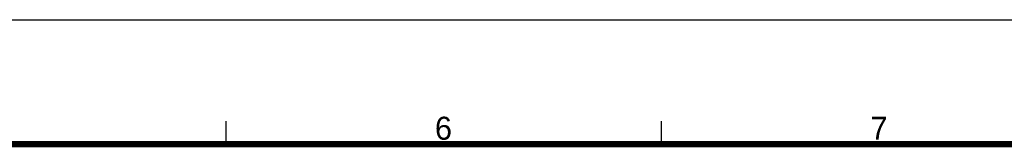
# Model space of a CAD drawing. Header units: millimetres. Extents: x 10 to 584, y 4 to 410.
# Tile 28 of 57: x 265 to 394, y 393 to 410. Entities that reach past the tile are written whole.
import ezdxf

# ---------------------------------------------------------------- set-up
doc = ezdxf.new("R2010")
doc.units = ezdxf.units.MM
doc.header["$LTSCALE"] = 32.67
doc.layers.get('0').update_dxf_attribs({"linetype": 'CONTINUOUS'})
doc.styles.add('TEXTSTYLE_2', font='txt')

msp = doc.modelspace()

# ---------------------------------------------------------------- linework, layer by layer
at = {"color": 7, "linetype": 'Continuous'}
for p, q in [((10, 410), (584, 410)), ((292.4108, 393.7533), (292.4108, 396.7533)), ((349.4108, 393.7533), (349.4108, 396.7533))]:
    msp.add_line(p, q, dxfattribs=at)
at = {"color": 7, "linetype": 'Continuous', "const_width": 0.8}
msp.add_lwpolyline([(32.4108, 393.7533), (562.4108, 393.7533)], dxfattribs=at)

# ---------------------------------------------------------------- texts
at = {"color": 7, "linetype": 'Continuous', "char_height": 3, "width": 3, "attachment_point": 1, "line_spacing_factor": 0.9, "style": 'TEXTSTYLE_2'}
for s, insert in [('6', (319.7509, 397.3402)), ('7', (376.7509, 397.3402))]:
    msp.add_mtext(s, dxfattribs=dict(at, insert=insert))

doc.saveas('drawing.dxf')
